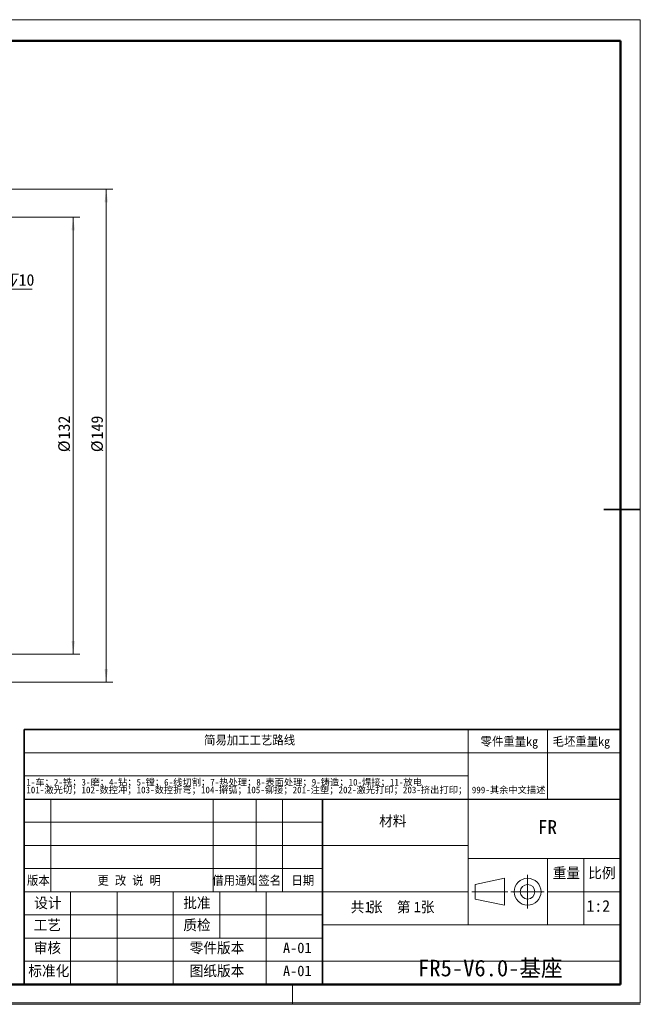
# Model space of a CAD drawing. Header units: millimetres. Extents: x 0 to 840, y 0 to 595.
# Tile 5 of 5: x 465 to 840, y 0 to 595. Entities that reach past the tile are written whole.
import ezdxf

# ---------------------------------------------------------------- set-up
doc = ezdxf.new("R2010")
doc.units = ezdxf.units.MM
doc.header["$LTSCALE"] = 2
doc.linetypes.add('CENTERX2', pattern=[20.32, 12.7, -2.54, 2.54, -2.54])
doc.layers.get('0').update_dxf_attribs({"lineweight": 18})
doc.layers.add('标注层', color=150, linetype='Continuous', lineweight=18)
doc.layers.add('细线层', color=7, linetype='Continuous', lineweight=25)
doc.styles.add('SLDTEXTSTYLE0', font='txt')
doc.styles.add('SLDTEXTSTYLE1', font='txt')
doc.styles.add('SLDTEXTSTYLE2', font='txt')
doc.dimstyles.new('SLDDIMSTYLE0', dxfattribs={"dimtxt": 7, "dimasz": 8, "dimexe": 0, "dimexo": 0.0625, "dimgap": 1.75, "dimtad": 1, "dimlfac": 0.5, "dimrnd": 1e-09, "dimzin": 12, "dimdsep": 46, "dimtxsty": 'SLDTEXTSTYLE1', "dimcen": 0.09, "dimdle": 16, "dimadec": 0, "dimazin": 3, "dimtfac": 1, "dimtdec": 3, "dimtofl": 0, "dimtmove": 0, "dimatfit": 3, "dimfxl": 1, "dimfrac": 2, "dimtolj": 1, "dimarcsym": 0})
doc.dimstyles.new('SLDDIMSTYLE2', dxfattribs={"dimtxt": 7, "dimasz": 8, "dimexe": 0, "dimexo": 0.0625, "dimgap": 1.75, "dimtad": 1, "dimdec": 1, "dimlfac": 0.5, "dimrnd": 1e-09, "dimzin": 12, "dimdsep": 46, "dimtxsty": 'SLDTEXTSTYLE1', "dimcen": 0.09, "dimdle": 16, "dimadec": 0, "dimazin": 3, "dimtfac": 1, "dimtdec": 3, "dimtofl": 0, "dimtmove": 0, "dimatfit": 3, "dimfxl": 1, "dimfrac": 2, "dimtolj": 1, "dimarcsym": 0})
doc.dimstyles.new('SLDDIMSTYLE3', dxfattribs={"dimtxt": 7, "dimasz": 8, "dimexe": 0, "dimexo": 0.0625, "dimgap": 1.75, "dimtad": 0, "dimtih": 1, "dimtoh": 1, "dimlfac": 0.5, "dimrnd": 1e-09, "dimzin": 12, "dimdsep": 46, "dimtxsty": 'SLDTEXTSTYLE1', "dimcen": 0, "dimdle": 16, "dimadec": 0, "dimazin": 3, "dimtfac": 1, "dimtdec": 3, "dimtmove": 0, "dimatfit": 3, "dimfxl": 1, "dimfrac": 2, "dimtolj": 1, "dimarcsym": 0})

# ---------------------------------------------------------------- blocks, each defined once
blk = doc.blocks.new('SW_NOTE_0')
at = {"color": 0, "linetype": 'Continuous', "lineweight": 0, "char_height": 6.35, "attachment_point": 2}
for s, insert, width, style in [('共', (4.37, 8.19), 16.7441, 'SLDTEXTSTYLE0'), ('1', (10.85, 8.19), 5.1793, 'SLDTEXTSTYLE1'), ('张  第', (23.81, 8.19), 52.148, 'SLDTEXTSTYLE0'), ('1', (40.48, 8.19), 5.1793, 'SLDTEXTSTYLE1'), ('张', (46.7, 8.19), 16.2475, 'SLDTEXTSTYLE0')]:
    blk.add_mtext(s, dxfattribs=dict(at, insert=insert, width=width, style=style))
blk = doc.blocks.new('SW_NOTE_1')
at = {"color": 0, "linetype": 'Continuous', "lineweight": 0, "char_height": 4, "attachment_point": 1, "style": 'SLDTEXTSTYLE2'}
for s, insert, width in [('1-车；2-铣；3-磨；4-钻；5-镗；6-线切割；7-热处理；8-表面处理；9-铸造；10-焊接；11-放电', (0, 4.65), 490.0112), ('101-激光切；102-数控冲；103-数控折弯；104-擀弧；105-铆接；201-注塑；202-激光打印；203-挤出打印； 999-其余中文描述', (0, 0), 644.6927)]:
    blk.add_mtext(s, dxfattribs=dict(at, insert=insert, width=width))
blk = doc.blocks.new('*X25')
at = {"layer": '标注层'}
for points in [[(497.54, 475.52), (496.54, 467.52), (498.54, 467.52)], [(497.54, 211.52), (498.54, 219.52), (496.54, 219.52)]]:
    blk.add_hatch(color=256, dxfattribs=at).paths.add_polyline_path(points, flags=0)
for p, q in [((312.47, 475.52), (501.54, 475.52)), ((497.54, 475.52), (497.54, 211.52)), ((312.47, 211.52), (501.54, 211.52))]:
    blk.add_line(p, q, dxfattribs=at)
at = {"layer": '标注层', "char_height": 7, "attachment_point": 1, "rotation": 90, "style": 'SLDTEXTSTYLE1'}
for s, insert, width in [('132', (488.51, 341.28), 26.514), ('%%C', (488.51, 333.54), 10.4022)]:
    blk.add_mtext(s, dxfattribs=dict(at, insert=insert, width=width))
blk = doc.blocks.new('*X30')
at = {"layer": '标注层'}
for points in [[(517.46, 492.5), (516.46, 484.5), (518.46, 484.5)], [(517.46, 194.54), (518.46, 202.54), (516.46, 202.54)]]:
    blk.add_hatch(color=256, dxfattribs=at).paths.add_polyline_path(points, flags=0)
for p, q in [((312.47, 492.5), (521.46, 492.5)), ((517.46, 194.54), (517.46, 492.5)), ((312.47, 194.54), (521.46, 194.54))]:
    blk.add_line(p, q, dxfattribs=at)
at = {"layer": '标注层', "char_height": 7, "attachment_point": 1, "rotation": 90, "style": 'SLDTEXTSTYLE1'}
for s, insert, width in [('149', (508.43, 341.28), 26.6704), ('%%C', (508.43, 333.54), 10.4022)]:
    blk.add_mtext(s, dxfattribs=dict(at, insert=insert, width=width))
blk = doc.blocks.new('SW_SYMBOL_HOLE_DEPTH')
at = {"layer": '标注层', "color": 0}
for p, q in [((0, 1750), (1600, 1750)), ((800, 1750), (800, 150)), ((200, 1110), (800, 150)), ((1400, 1110), (800, 150))]:
    blk.add_line(p, q, dxfattribs=at)
blk = doc.blocks.new('*X31')
at = {"layer": '标注层'}
for points in [[(361.54, 459.44), (354.39, 463.16), (353.69, 461.29)], [(376.54, 453.87), (383.69, 450.15), (384.39, 452.02)]]:
    blk.add_hatch(color=256, dxfattribs=at).paths.add_polyline_path(points, flags=0)
for p, q in [((361.54, 459.44), (350.29, 463.62)), ((361.54, 459.44), (376.54, 453.87)), ((376.54, 453.87), (435.28, 432.07)), ((435.28, 432.07), (472.72, 432.07))]:
    blk.add_line(p, q, dxfattribs=at)
at = {"layer": '标注层', "xscale": 0.004511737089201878, "yscale": 0.004511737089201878, "zscale": 0.004511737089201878}
blk.add_blockref('SW_SYMBOL_HOLE_DEPTH', (457.24, 433.08), dxfattribs=at)
at = {"layer": '标注层', "char_height": 7, "attachment_point": 1, "style": 'SLDTEXTSTYLE1'}
for s, insert, width in [('%%C', (437.28, 441.09), 9.3855), ('8', (445.02, 441.09), 7.9777), ('H7', (449.1, 441.09), 18.5363), ('10', (464.58, 441.09), 16.7374)]:
    blk.add_mtext(s, dxfattribs=dict(at, insert=insert, width=width))

msp = doc.modelspace()

# ---------------------------------------------------------------- linework, layer by layer
at = {"color": 7, "linetype": 'Continuous', "lineweight": 18}
for p, q in [((-0.00102, 594.79316), (839.98598, 594.79316)), ((839.98598, 594.79316), (839.98598, 0.79316)), ((735.99186, 151.97889), (735.99186, 165.97889)), ((783.99186, 151.97889), (783.99186, 165.97889)), ((467.99186, 151.97889), (827.99186, 151.97889)), ((735.99186, 123.97889), (735.99186, 151.97889)), ((783.99186, 123.97889), (783.99186, 151.97889)), ((735.99186, 137.97889), (467.99186, 137.97889)), ((483.99186, 67.97889), (483.99186, 123.97889)), ((581.99186, 67.97889), (581.99186, 123.97889)), ((607.99186, 67.97889), (607.99186, 123.97889)), ((623.99186, 67.97889), (623.99186, 123.97889)), ((735.99186, 123.97889), (735.99186, 47.97889)), ((647.99186, 109.97889), (467.99186, 109.97889)), ((647.99186, 95.97889), (467.99186, 95.97889)), ((647.99186, 95.97889), (735.99186, 95.97889)), ((827.99186, 87.97889), (735.99186, 87.97889)), ((783.99186, 87.97889), (783.99186, 47.97889)), ((805.99186, 87.97889), (805.99186, 47.97889)), ((647.99186, 81.97889), (467.99186, 81.97889)), ((740.23998, 72.39645), (757.90147, 76.10794)), ((740.23998, 72.39645), (740.23998, 63.56133)), ((757.90147, 76.10794), (757.90147, 59.84984)), ((735.99186, 67.97889), (467.99186, 67.97889)), ((495.99186, 11.97889), (495.99186, 67.97889)), ((523.99186, 11.97889), (523.99186, 67.97889)), ((557.99186, 11.97889), (557.99186, 67.97889)), ((585.99186, 39.97889), (585.99186, 67.97889)), ((613.99186, 11.97889), (613.99186, 67.97889)), ((783.99186, 67.97889), (827.99186, 67.97889)), ((740.23998, 63.56133), (757.90147, 59.84984)), ((647.99186, 53.97889), (467.99186, 53.97889)), ((735.99186, 47.97889), (647.99186, 47.97889)), ((827.99186, 47.97889), (735.99186, 47.97889)), ((647.99186, 39.97889), (467.99186, 39.97889)), ((647.99186, 25.97889), (467.99186, 25.97889)), ((629.99186, 11.97889), (629.99186, -0.02111)), ((-0.00102, 0.79316), (839.98598, 0.79316)), ((419.99186, -0.02111), (839.99186, -0.02111))]:
    msp.add_line(p, q, dxfattribs=at)
at = {"color": 7, "linetype": 'Continuous', "lineweight": 50}
for p, q in [((47.99186, 581.97889), (827.99186, 581.97889)), ((827.99186, 11.97889), (827.99186, 581.97889)), ((47.99186, 11.97889), (827.99186, 11.97889)), ((467.99186, 11.97889), (827.99186, 11.97889))]:
    msp.add_line(p, q, dxfattribs=at)
at = {"color": 7, "linetype": 'Continuous', "lineweight": 35}
for p, q in [((817.99186, 298.97889), (839.99186, 298.97889)), ((467.99186, 123.97889), (467.99186, 165.97889)), ((467.99186, 165.97889), (827.99186, 165.97889)), ((467.99186, 123.97889), (467.99186, 11.97889)), ((647.99186, 123.97889), (647.99186, 11.97889)), ((827.99186, 123.97889), (827.99186, 11.97889)), ((827.99186, 11.97889), (467.99186, 11.97889))]:
    msp.add_line(p, q, dxfattribs=at)
at = {"color": 7, "linetype": 'Continuous', "lineweight": 25}
msp.add_line((467.99186, 123.97889), (827.99186, 123.97889), dxfattribs=at)
at = {"color": 7, "linetype": 'CENTERX2', "lineweight": 18}
for p, q in [((771.90671, 57.84984), (771.90671, 78.10794)), ((738.23998, 67.97889), (759.90147, 67.97889)), ((761.77766, 67.97889), (782.03576, 67.97889))]:
    msp.add_line(p, q, dxfattribs=at)
at = {"color": 7, "linetype": 'Continuous', "lineweight": 18}
for radius in [8.12905, 4.41756]:
    msp.add_circle((771.90671, 67.97889), radius, dxfattribs=at)
at = {"layer": '细线层', "color": 7, "lineweight": 18}
msp.add_line((647.99186, 25.97889), (827.99186, 25.97889), dxfattribs=at)

# ---------------------------------------------------------------- block references
at = {"color": 7, "linetype": 'Continuous', "lineweight": 0}
for name, p in [('SW_NOTE_1', (469.22668, 131.49012)), ('SW_NOTE_0', (664.83629, 53.75956))]:
    msp.add_blockref(name, p, dxfattribs=at)

# ---------------------------------------------------------------- texts
at = {"color": 7, "linetype": 'Continuous', "lineweight": 0, "attachment_point": 2}
for s, insert, char_height, width, style in [('简易加工工艺路线', (604.04992, 162.20896), 5.291667, 119.136406, 'SLDTEXTSTYLE0'), ('零件重量kg', (760.9103, 161.41342), 5.291667, 74.5563315, 'SLDTEXTSTYLE0'), ('毛坯重量kg', (804.38259, 161.41342), 5.291667, 74.5563315, 'SLDTEXTSTYLE0'), ('材料', (690.50088, 113.91891), 6.35, 34.9782123, 'SLDTEXTSTYLE0'), ('FR', (783.93756, 111.26158), 8.466667, 23.1769088, 'SLDTEXTSTYLE1'), ('重量', (795.39191, 82.54155), 6.35, 34.8363128, 'SLDTEXTSTYLE0'), ('比例', (816.79334, 82.54155), 6.35, 32.1402235, 'SLDTEXTSTYLE0'), ('版本', (476.50272, 77.43364), 5.291667, 28.9120112, 'SLDTEXTSTYLE0'), ('更 改 说 明', (531.35403, 77.43364), 5.291667, 80.8235568, 'SLDTEXTSTYLE0'), ('借用通知', (595.28226, 77.43364), 5.291667, 58.7700186, 'SLDTEXTSTYLE0'), ('签名', (616.21233, 77.43364), 5.291667, 27.7295158, 'SLDTEXTSTYLE0'), ('日期', (636.21235, 77.43364), 5.291667, 26.0740223, 'SLDTEXTSTYLE0'), ('设计', (482.25643, 64.43619), 6.35, 34.552514, 'SLDTEXTSTYLE0'), ('批准', (572.25645, 64.43619), 6.35, 34.8363128, 'SLDTEXTSTYLE0'), ('1:2', (814.62459, 62.89703), 7, 26.5139665, 'SLDTEXTSTYLE1'), ('工艺', (481.93699, 51.04059), 6.35, 34.2687151, 'SLDTEXTSTYLE0'), ('质检', (572.25645, 51.04059), 6.35, 34.7653631, 'SLDTEXTSTYLE0'), ('审核', (481.93699, 37.26887), 6.35, 33.6301676, 'SLDTEXTSTYLE0'), ('零件版本', (584.37086, 37.26887), 6.35, 71.0206704, 'SLDTEXTSTYLE0'), ('A-01', (632.85747, 37.26887), 6.35, 34.3396648, 'SLDTEXTSTYLE1'), ('标准化', (482.8253, 23.3674), 6.35, 52.9284916, 'SLDTEXTSTYLE0'), ('图纸版本', (584.37086, 23.3674), 6.35, 69.3178771, 'SLDTEXTSTYLE0'), ('FR5-V6.0-基座', (749.41567, 26.86527), 10, 183.9106145, 'SLDTEXTSTYLE0'), ('A-01', (632.85747, 23.36741), 6.35, 34.3396648, 'SLDTEXTSTYLE1')]:
    msp.add_mtext(s, dxfattribs=dict(at, insert=insert, char_height=char_height, width=width, style=style))

# ---------------------------------------------------------------- dimensions: what is measured, and where the dimension line sits
at = {"layer": '标注层'}
for base, p1, p2, dimstyle, picture, middle in [((517.45677, 492.50109), (312.47423, 194.536), (312.47423, 492.50109), 'SLDDIMSTYLE2', '*X30', (517.45677, 343.51855)), ((497.53802, 211.51855), (312.47423, 475.51855), (312.47423, 211.51855), 'SLDDIMSTYLE0', '*X25', (497.53802, 343.51855))]:
    dim = msp.add_linear_dim(base=base, p1=p1, p2=p2, angle=90, text='%%C<>', dimstyle=dimstyle, override={"dimsah": 1, "dimtzin": 12}, dxfattribs=at)
    dim.commit()
    dim.dimension.update_dxf_attribs({"geometry": picture, "text_midpoint": middle, "dimtype": 160})
dim = msp.add_diameter_dim_2p(p1=(376.54268, 453.8715), p2=(361.54286, 459.43976), text='<>H7{\\fgdt|b0|i0|c134|p2;x}10', dimstyle='SLDDIMSTYLE3', override={"dimpost": '%%C<>', "dimsah": 1, "dimtzin": 12}, dxfattribs=at)
dim.commit()
dim.dimension.update_dxf_attribs({"geometry": '*X31', "text_midpoint": (422.76491, 436.71281), "dimtype": 163})

doc.saveas('drawing.dxf')
